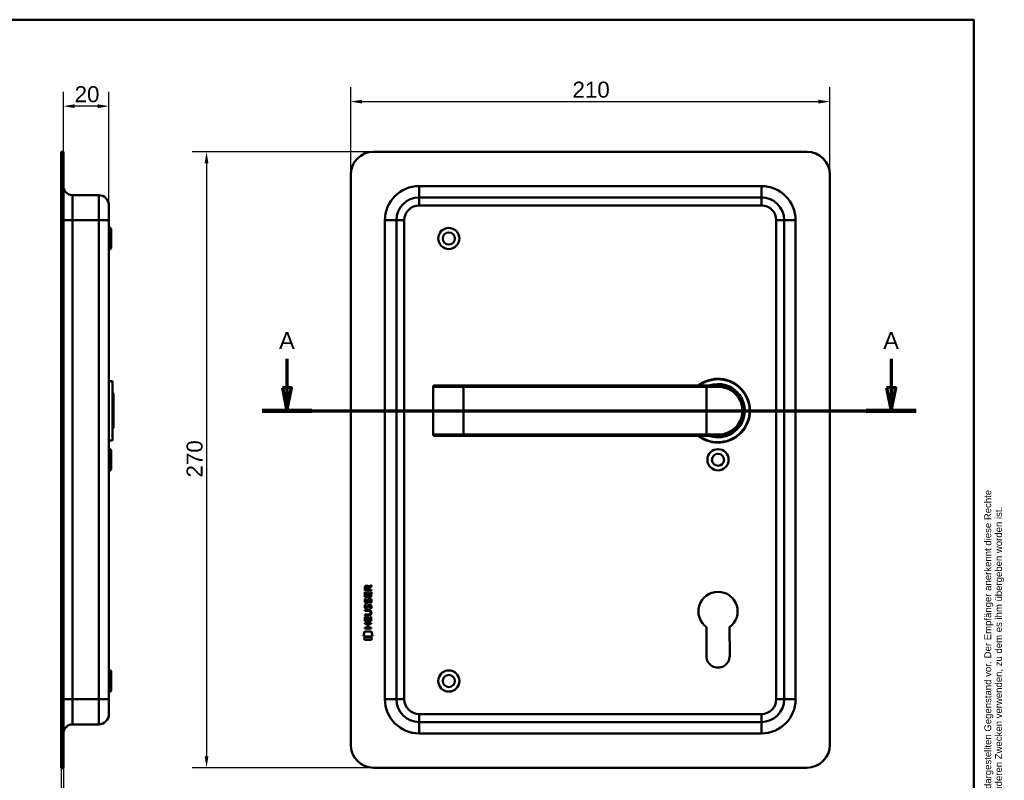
# Model space of a CAD drawing. Header units: millimetres. Extents: x 20 to 833, y 20 to 574.
# Tile 4 of 4: x 402 to 833, y 241 to 574. Entities that reach past the tile are written whole.
import ezdxf
from ezdxf.enums import TextEntityAlignment as Align

# ---------------------------------------------------------------- set-up
doc = ezdxf.new("R2010")
doc.units = ezdxf.units.MM
doc.header["$LTSCALE"] = 2
for name, color, linetype, lineweight in [('Bemaßungen(DIN)', 7, 'Continuous', 25), ('Schnittansichtslinien(DIN)', 7, 'Continuous', 70), ('Sichtbare Kanten(DIN)', 7, 'Continuous', 50), ('Sichtbare tangentiale Kanten(DIN)', 7, 'Continuous', 50), ('Skizziergeometrie(DIN)', 7, 'Continuous', 50), ('Skizzierlinie(DIN)', 7, 'Continuous', 25), ('Symbole(DIN)', 7, 'Continuous', 25)]:
    doc.layers.add(name, color=color, linetype=linetype, lineweight=lineweight)
doc.styles.add('Aktuell-DIN', font='arial.ttf')
doc.styles.add('Aktuell-DINGroßer Text', font='arial.ttf')
doc.styles.add('STANDARD-DIN~0', font='arial.ttf')
doc.styles.add('Textstil10', font='arial.ttf')
doc.styles.add('Textstil41', font='arial.ttf', dxfattribs={"width": 0.8})
doc.styles.add('Textstil83', font='arial.ttf', dxfattribs={"width": 0.8})
doc.dimstyles.new('CAD-LAN', dxfattribs={"dimscale": 2, "dimtxt": 3.5, "dimasz": 2.5, "dimexe": 3.175, "dimexo": 0, "dimgap": 0.8, "dimtad": 1, "dimrnd": 1e-08, "dimtxsty": 'STANDARD-DIN~0', "dimcen": 0.09, "dimdle": 10, "dimclrd": 250, "dimclre": 250, "dimclrt": 250, "dimadec": 0, "dimazin": 2, "dimtfac": 1, "dimtmove": 0, "dimatfit": 3, "dimfxl": 1, "dimtolj": 1, "dimtzin": 0, "dimlwd": 25, "dimlwe": 25, "dimarcsym": 0})

# ---------------------------------------------------------------- blocks, each defined once
blk = doc.blocks.new('Ränder Standardrahmen')
at = {"layer": 'Skizziergeometrie(DIN)', "flags": 128}
blk.add_lwpolyline([(10, 10), (10, 287), (410, 287), (410, 10), (10, 10)], dxfattribs=at)
blk = doc.blocks.new('Schriftfelder Heusser')
at = {"layer": 'Skizziergeometrie(DIN)'}
for p, q in [((101, 229.92), (101, 236.92)), ((101, 236.92), (291, 236.92)), ((111, 229.92), (111, 236.92)), ((123, 229.92), (123, 236.92)), ((232, 229.92), (232, 236.92)), ((256, 229.92), (256, 236.92)), ((291, 236.92), (291, 229.92)), ((101, 191.42), (101, 229.92)), ((101, 229.92), (291, 229.92)), ((111, 229.92), (111, 221.42)), ((123, 229.92), (123, 221.42)), ((232, 229.92), (232, 221.42)), ((256, 229.92), (256, 221.42)), ((291, 229.92), (291, 191.42)), ((101, 221.42), (291, 221.42)), ((150, 221.42), (150, 204.42)), ((198.85, 221.42), (198.85, 204.42)), ((216.35, 221.42), (216.35, 204.42)), ((238.35, 221.42), (238.35, 204.42)), ((278, 221.42), (278, 191.42)), ((278, 208.67), (291, 208.67)), ((101, 204.42), (291, 204.42)), ((142, 204.42), (142, 191.42)), ((236, 204.42), (236, 191.42)), ((278, 200.17), (291, 200.17)), ((291, 191.42), (101, 191.42))]:
    blk.add_line(p, q, dxfattribs=at)
at = {"layer": 'Skizzierlinie(DIN)'}
for p, q in [((113.5, 221.42), (113.5, 204.42)), ((118, 221.42), (118, 204.42)), ((162.35, 221.42), (162.35, 204.42)), ((166.85, 221.42), (166.85, 204.42)), ((113.5, 217.17), (150, 217.17)), ((162.35, 217.17), (278, 217.17)), ((113.5, 212.92), (150, 212.92)), ((162.35, 212.92), (278, 212.92)), ((113.5, 208.67), (150, 208.67)), ((162.35, 208.67), (278, 208.67))]:
    blk.add_line(p, q, dxfattribs=at)
for centre in [(115.75, 219.25), (164.6, 219.25), (115.75, 215.04), (164.6, 215.04), (115.75, 210.79), (164.6, 210.79), (115.75, 206.54), (164.6, 206.54)]:
    blk.add_circle(centre, 1.75, dxfattribs=at)
at = {"layer": 'Symbole(DIN)', "color": 7, "insert": (293.33, 191.7), "char_height": 1.5, "width": 182.3003, "attachment_point": 1, "rotation": 90, "line_spacing_factor": 0.944221, "style": 'Aktuell-DIN'}
blk.add_mtext('\\fArial|b0|i0;\\H1.5000;Die Schlossfabrik Heusser AG ist Eigentümerin dieses Dokumentes und behält sich alle Rechte an diesem und dem dargestellten Gegenstand vor. Der Empfänger anerkennt diese Rechte\\Pund wird das Dokument nicht ohne schriftliche Ermächtigung der Eigentümerin Dritten zugänglich machen oder zu anderen Zwecken verwenden, zu dem es ihm übergeben worden ist.\\P ', dxfattribs=at)
at = {"layer": 'Symbole(DIN)', "color": 179, "true_color": 0x262659, "style": 'Aktuell-DIN'}
for s, insert, char_height, attachment_point in [('Pos.', (106, 227), 2.489, 2), ('Menge', (117, 227), 2.489, 2), ('Benennung', (125.81, 225.38), 2.489, 4), ('B-Nummer', (234.74, 225.62), 2.489, 4), ('Material', (265.02, 225.62), 2.489, 5), ('\\fArial|b0|i0;Gezeichnet', (200.05, 219.23), 2, 4), ('\\fArial|b0|i0;a', (115.81, 219.53), 2, 5), ('\\fArial|b0|i0;e', (164.54, 219.53), 2, 5), ('\\fArial|b0|i0;b', (115.75, 215), 2, 5), ('\\fArial|b0|i0;f', (164.55, 215.06), 2, 5), ('\\fArial|b0|i0;Freigegeben', (199.92, 216), 2, 1), ('\\fArial|b0|i0;c', (115.75, 211.01), 2, 5), ('\\fArial|b0|i0;g', (164.63, 211.05), 2, 5), ('\\fArial|b0|i0;Projekt', (200, 211.98), 2, 1), ('\\fArial|b0|i0;d', (115.76, 206.55), 2, 5), ('\\fArial|b0|i0;h', (164.55, 206.57), 2, 5), ('\\fArial|b0|i0;CAD-Nr.', (200, 207.5), 2, 1), ('\\fArial|b0|i0;\\H2.0000;Massstab', (284.39, 206.37), 2, 5), ('\\fArial|b0|i0;\\H2.0000;Baugruppe', (143.1, 203.73), 2, 1), ('\\fArial|b0|i0;Zeichnungs-Nr.', (237, 203.5), 2, 1), ('\\fArial|b0|i0;\\H2.5000;4853 Murgenthal', (113.33, 192.46), 2.5, 7)]:
    blk.add_mtext(s, dxfattribs=dict(at, insert=insert, char_height=char_height, attachment_point=attachment_point))
at = {"layer": 'Symbole(DIN)', "color": 179, "true_color": 0x262659, "attachment_point": 5, "style": 'Aktuell-DIN'}
for s, insert, char_height, width in [('Änd.', (107.21, 213), 2.489, 12.3494), ('Änd.', (156.12, 212.76), 2.489, 12.3494), ('\\fArial|b0|i0;Änderung', (284.51, 202.33), 2, 12.1143)]:
    blk.add_mtext(s, dxfattribs=dict(at, insert=insert, char_height=char_height, width=width))
at = {"layer": 'Symbole(DIN)', "color": 7, "insert": (143.1, 196.62), "char_height": 4.5, "width": 90.18, "attachment_point": 4, "style": 'Aktuell-DIN'}
blk.add_mtext('\\fArial|b0|i0;\\W0.90;\\H4.5000;Heusser-Muschel Serie 6', dxfattribs=at)
at = {"layer": 'Symbole(DIN)', "color": 179, "true_color": 0x262659, "style": 'Textstil10'}
blk.add_attdef('ERSTELLUNGSDATUM_001', (217.04, 218.29), '', height=2, dxfattribs=at)
at = {"layer": 'Symbole(DIN)', "color": 179, "true_color": 0x262659}
for tag, height, style, p in [('AUTOR', 2.49, 'Aktuell-DIN', (240.03, 219.26)), ('KONTROLLDATUM', 2, 'Textstil10', (217.42, 215.04)), ('KONTROLLIERT_VON', 2, 'Textstil10', (239.98, 215.05))]:
    blk.add_attdef(tag, text='', height=height, dxfattribs=dict(at, style=style)).set_placement(p, align=Align.MIDDLE_LEFT)
at = {"layer": 'Symbole(DIN)', "color": 7, "style": 'Textstil83', "width": 0.8}
blk.add_attdef('Anfänglicher_Ansichtsmaßstab_001', (281.57, 213.34), '', height=2.3, dxfattribs=at)
at = {"layer": 'Symbole(DIN)', "color": 179, "true_color": 0x262659, "style": 'Textstil10'}
blk.add_attdef('PROJEKT', text='', height=2, dxfattribs=at).set_placement((217.77, 209.72), align=Align.BOTTOM_LEFT)
at = {"layer": 'Symbole(DIN)', "color": 7, "style": 'Textstil41', "width": 0.8}
blk.add_attdef('STATUS', text='', height=5, dxfattribs=at).set_placement((284.53, 195.86), align=Align.MIDDLE_CENTER)
blk = doc.blocks.new('*D19')
at = {"layer": 'Bemaßungen(DIN)', "color": 250, "linetype": 'Continuous', "lineweight": 25, "true_color": 0x3f3f3f, "transparency": 16777216}
for p, q in [((420.98, 516.08), (420.98, 542.43)), ((440.98, 492.58), (440.98, 542.43)), ((435.98, 536.08), (425.98, 536.08))]:
    blk.add_line(p, q, dxfattribs=at)
at = {"layer": 'Bemaßungen(DIN)', "color": 250, "linetype": 'Continuous', "true_color": 0x3f3f3f, "transparency": 16777216}
for points in [[(425.98, 536.91), (425.98, 535.24), (420.98, 536.08)], [(435.98, 536.91), (435.98, 535.24), (440.98, 536.08)]]:
    blk.add_solid(points, dxfattribs=at)
at = {"layer": 'Defpoints', "color": 0, "linetype": 'Continuous', "transparency": 16777216}
for p in [(420.98, 536.08), (420.98, 516.08), (440.98, 492.58)]:
    blk.add_point(p, dxfattribs=at)
at = {"layer": 'Bemaßungen(DIN)', "color": 250, "linetype": 'Continuous', "lineweight": 25, "true_color": 0x3f3f3f, "transparency": 16777216, "insert": (425.92, 544.83), "char_height": 7, "attachment_point": 1, "style": 'STANDARD-DIN~0'}
blk.add_mtext('\\A1;20', dxfattribs=at)
blk = doc.blocks.new('*D20')
at = {"layer": 'Bemaßungen(DIN)', "color": 250, "linetype": 'Continuous', "lineweight": 25, "true_color": 0x3f3f3f, "transparency": 16777216}
for p, q in [((419.98, 246.08), (419.98, 211.26)), ((420.98, 246.08), (420.98, 211.26)), ((414.98, 217.61), (409.98, 217.61)), ((420.98, 217.61), (419.98, 217.61)), ((425.98, 217.61), (430.98, 217.61))]:
    blk.add_line(p, q, dxfattribs=at)
at = {"layer": 'Bemaßungen(DIN)', "color": 250, "linetype": 'Continuous', "true_color": 0x3f3f3f, "transparency": 16777216}
for points in [[(414.98, 218.45), (414.98, 216.78), (419.98, 217.61)], [(425.98, 218.45), (425.98, 216.78), (420.98, 217.61)]]:
    blk.add_solid(points, dxfattribs=at)
at = {"layer": 'Defpoints', "color": 0, "linetype": 'Continuous', "transparency": 16777216}
for p in [(419.98, 246.08), (420.98, 246.08), (419.98, 217.61)]:
    blk.add_point(p, dxfattribs=at)
at = {"layer": 'Bemaßungen(DIN)', "color": 250, "linetype": 'Continuous', "lineweight": 25, "true_color": 0x3f3f3f, "transparency": 16777216, "insert": (419.19, 226.24), "char_height": 7, "attachment_point": 1, "style": 'STANDARD-DIN~0'}
blk.add_mtext('\\A1;1', dxfattribs=at)
blk = doc.blocks.new('*D21')
at = {"layer": 'Bemaßungen(DIN)', "color": 250, "linetype": 'Continuous', "lineweight": 25, "true_color": 0x3f3f3f, "transparency": 16777216}
for p, q in [((546.93, 506.08), (546.93, 544.43)), ((756.93, 506.08), (756.93, 544.43)), ((551.93, 538.08), (751.93, 538.08))]:
    blk.add_line(p, q, dxfattribs=at)
at = {"layer": 'Bemaßungen(DIN)', "color": 250, "linetype": 'Continuous', "true_color": 0x3f3f3f, "transparency": 16777216}
for points in [[(551.93, 538.91), (551.93, 537.24), (546.93, 538.08)], [(751.93, 538.91), (751.93, 537.24), (756.93, 538.08)]]:
    blk.add_solid(points, dxfattribs=at)
at = {"layer": 'Defpoints', "color": 0, "linetype": 'Continuous', "transparency": 16777216}
for p in [(756.93, 538.08), (546.93, 506.08), (756.93, 506.08)]:
    blk.add_point(p, dxfattribs=at)
at = {"layer": 'Bemaßungen(DIN)', "color": 250, "linetype": 'Continuous', "lineweight": 25, "true_color": 0x3f3f3f, "transparency": 16777216, "insert": (644.15, 546.83), "char_height": 7, "attachment_point": 1, "style": 'STANDARD-DIN~0'}
blk.add_mtext('\\A1;210', dxfattribs=at)
blk = doc.blocks.new('*D22')
at = {"layer": 'Bemaßungen(DIN)', "color": 250, "linetype": 'Continuous', "lineweight": 25, "true_color": 0x3f3f3f, "transparency": 16777216}
for p, q in [((556.93, 516.08), (477.39, 516.08)), ((483.74, 511.08), (483.74, 251.08)), ((556.93, 246.08), (477.39, 246.08))]:
    blk.add_line(p, q, dxfattribs=at)
at = {"layer": 'Bemaßungen(DIN)', "color": 250, "linetype": 'Continuous', "true_color": 0x3f3f3f, "transparency": 16777216}
for points in [[(482.91, 511.08), (484.57, 511.08), (483.74, 516.08)], [(482.91, 251.08), (484.57, 251.08), (483.74, 246.08)]]:
    blk.add_solid(points, dxfattribs=at)
at = {"layer": 'Defpoints', "color": 0, "linetype": 'Continuous', "transparency": 16777216}
for p in [(556.93, 516.08), (483.74, 246.08), (556.93, 246.08)]:
    blk.add_point(p, dxfattribs=at)
at = {"layer": 'Bemaßungen(DIN)', "color": 250, "linetype": 'Continuous', "lineweight": 25, "true_color": 0x3f3f3f, "transparency": 16777216, "insert": (474.99, 373.3), "char_height": 7, "attachment_point": 1, "rotation": 90, "style": 'STANDARD-DIN~0'}
blk.add_mtext('\\A1;270', dxfattribs=at)
blk = doc.blocks.new('2DTransSchnitt0')
at = {"layer": 'Schnittansichtslinien(DIN)', "linetype": 'Continuous'}
for p, q in [((259.5, 212.69), (259.5, 206.29)), ((391.91, 212.69), (391.91, 206.29)), ((258.5, 206.29), (259.5, 201.29)), ((260.5, 206.29), (258.5, 206.29)), ((259.5, 206.29), (259.5, 201.29)), ((259.5, 201.29), (260.5, 206.29)), ((390.91, 206.29), (391.91, 201.29)), ((392.91, 206.29), (390.91, 206.29)), ((391.91, 206.29), (391.91, 201.29)), ((391.91, 201.29), (392.91, 206.29)), ((254.03, 201.29), (397.39, 201.29))]:
    blk.add_line(p, q, dxfattribs=at)
at = {"layer": 'Schnittansichtslinien(DIN)', "linetype": 'Continuous', "lineweight": 140}
for p, q in [((254.03, 201.29), (264.98, 201.29)), ((386.44, 201.29), (397.39, 201.29))]:
    blk.add_line(p, q, dxfattribs=at)
at = {"layer": 'Schnittansichtslinien(DIN)', "linetype": 'Continuous', "flags": 128}
for points in [[(258.5, 206.29), (259.5, 201.29), (260.5, 206.29), (258.5, 206.29)], [(390.91, 206.29), (391.91, 201.29), (392.91, 206.29), (390.91, 206.29)]]:
    blk.add_lwpolyline(points, dxfattribs=at)
at = {"layer": 'Schnittansichtslinien(DIN)'}
for points in [[(258.5, 206.29), (259.5, 201.29), (260.5, 206.29), (258.5, 206.29)], [(390.91, 206.29), (391.91, 201.29), (392.91, 206.29), (390.91, 206.29)]]:
    blk.add_solid(points, dxfattribs=at)
at = {"layer": 'Schnittansichtslinien(DIN)', "char_height": 3.73, "attachment_point": 7, "style": 'Aktuell-DINGroßer Text'}
for insert in [(257.75, 214.79), (390.16, 214.79)]:
    blk.add_mtext('A', dxfattribs=dict(at, insert=insert))

msp = doc.modelspace()

# ---------------------------------------------------------------- linework, layer by layer
at = {"layer": 'Sichtbare Kanten(DIN)'}
for p, q in [((419.979, 506.077), (419.979, 516.077)), ((420.979, 516.077), (419.979, 516.077)), ((420.979, 516.077), (420.979, 506.077)), ((746.934, 516.077), (556.934, 516.077)), ((419.979, 256.077), (419.979, 506.077)), ((420.979, 256.077), (420.979, 506.077)), ((546.934, 506.077), (546.934, 256.077)), ((756.934, 256.077), (756.934, 506.077)), ((424.979, 497.077), (436.479, 497.077)), ((440.979, 492.577), (440.979, 486.077)), ((726.934, 496.077), (576.934, 496.077)), ((440.979, 276.077), (440.979, 486.077)), ((566.934, 486.077), (566.934, 276.077)), ((736.934, 276.077), (736.934, 486.077)), ((441.979, 482.327), (440.979, 483.327)), ((441.979, 482.327), (441.979, 473.827)), ((441.979, 473.827), (440.979, 472.827)), ((442.479, 415.577), (440.979, 415.577)), ((442.479, 389.577), (442.479, 415.577)), ((442.979, 410.077), (442.479, 410.577)), ((442.979, 410.077), (442.979, 395.077)), ((583.04, 413.077), (583.04, 392.077)), ((583.54, 413.577), (583.559, 413.577)), ((596.434, 413.577), (583.559, 413.577)), ((702.934, 413.577), (596.434, 413.577)), ((702.934, 413.577), (707.934, 413.577)), ((442.979, 395.077), (442.479, 394.577)), ((442.479, 389.577), (440.979, 389.577)), ((583.559, 391.577), (583.54, 391.577)), ((583.559, 391.577), (596.434, 391.577)), ((596.434, 391.577), (702.934, 391.577)), ((707.934, 391.577), (702.934, 391.577)), ((708.55, 391.595), (708.55, 391.595)), ((441.979, 385.327), (440.979, 386.327)), ((441.979, 385.327), (441.979, 376.827)), ((441.979, 376.827), (440.979, 375.827)), ((553.115, 323.725), (553.117, 325.038)), ((555.973, 323.722), (553.115, 323.725)), ((553.465, 324.994), (553.464, 324.106)), ((553.464, 324.106), (554.482, 324.105)), ((554.482, 324.105), (554.483, 324.993)), ((554.78, 325.354), (555.975, 326.144)), ((555.975, 325.71), (554.832, 324.955)), ((554.832, 324.955), (554.832, 324.105)), ((554.832, 324.105), (555.973, 324.104)), ((555.973, 324.104), (555.973, 323.722)), ((555.975, 326.144), (555.975, 325.71)), ((553.112, 320.994), (553.114, 322.999)), ((555.971, 320.992), (553.112, 320.994)), ((553.114, 322.999), (553.462, 322.998)), ((553.284, 320.221), (553.623, 320.12)), ((553.462, 322.998), (553.461, 321.371)), ((553.461, 321.371), (554.356, 321.37)), ((554.356, 321.37), (554.357, 322.817)), ((554.357, 322.817), (554.705, 322.817)), ((554.705, 322.817), (554.704, 321.37)), ((554.704, 321.37), (555.623, 321.369)), ((555.213, 319.917), (555.201, 319.917)), ((555.623, 321.369), (555.624, 323.016)), ((555.624, 323.016), (555.973, 323.016)), ((555.973, 323.016), (555.971, 320.992)), ((553.107, 314.767), (553.108, 315.144)), ((553.108, 315.144), (554.753, 315.143)), ((553.282, 317.674), (553.621, 317.574)), ((553.479, 316.342), (553.486, 316.325)), ((553.481, 318.889), (553.488, 318.872)), ((554.162, 316.245), (554.173, 316.261)), ((554.164, 318.791), (554.175, 318.808)), ((555.211, 317.371), (555.199, 317.371)), ((553.104, 310.257), (553.105, 312.261)), ((553.105, 312.261), (553.454, 312.261)), ((553.106, 313.209), (554.776, 313.208)), ((553.106, 312.832), (553.106, 313.209)), ((554.752, 312.831), (553.106, 312.832)), ((554.777, 314.766), (553.107, 314.767)), ((553.454, 312.261), (553.453, 310.633)), ((554.347, 310.633), (554.348, 312.08)), ((554.348, 312.08), (554.697, 312.079)), ((554.697, 312.079), (554.696, 310.633)), ((555.614, 310.632), (555.615, 312.279)), ((555.615, 312.279), (555.964, 312.279)), ((555.657, 313.98), (555.657, 313.99)), ((555.964, 312.279), (555.962, 310.254)), ((553.1, 307.152), (553.1, 307.529)), ((553.1, 307.529), (554.343, 307.528)), ((555.959, 307.149), (553.1, 307.152)), ((553.102, 309.086), (553.102, 309.463)), ((553.102, 309.463), (555.96, 309.461)), ((554.345, 309.085), (553.102, 309.086)), ((555.962, 310.254), (553.104, 310.257)), ((553.453, 310.633), (554.347, 310.633)), ((554.343, 307.528), (554.345, 309.085)), ((554.696, 310.633), (555.614, 310.632)), ((554.701, 309.085), (554.7, 307.527)), ((554.7, 307.527), (555.959, 307.526)), ((555.96, 309.084), (554.701, 309.085)), ((555.959, 307.526), (555.959, 307.149)), ((555.96, 309.461), (555.96, 309.084)), ((702.834, 295.063), (702.854, 307.638)), ((712.991, 307.621), (713.033, 295.072)), ((552.569, 303.574), (553.028, 305.707)), ((556.484, 303.571), (552.569, 303.574)), ((553.027, 302.147), (553.028, 303.289)), ((556.024, 302.144), (553.027, 302.147)), ((553.028, 305.707), (556.034, 305.705)), ((553.028, 303.289), (556.025, 303.286)), ((556.025, 303.286), (556.024, 302.144)), ((556.034, 305.705), (556.484, 303.571)), ((441.979, 288.327), (440.979, 289.327)), ((441.979, 288.327), (441.979, 279.827)), ((441.979, 279.827), (440.979, 278.827)), ((440.979, 276.077), (440.979, 269.577)), ((424.979, 265.077), (436.479, 265.077)), ((576.934, 266.077), (726.934, 266.077)), ((419.979, 246.077), (419.979, 256.077)), ((420.979, 256.077), (420.979, 246.077)), ((419.979, 246.077), (420.979, 246.077)), ((556.934, 246.077), (746.934, 246.077))]:
    msp.add_line(p, q, dxfattribs=at)
for centre, radius in [((589.934, 478.077), 4.65), ((589.934, 478.077), 2.65), ((707.934, 381.077), 4.65), ((707.934, 381.077), 2.65), ((589.934, 284.077), 4.65), ((589.934, 284.077), 2.65)]:
    msp.add_circle(centre, radius, dxfattribs=at)
for centre, radius, start, end in [((556.934, 506.077), 10, 90, 180), ((746.934, 506.077), 10, 0, 90), ((424.979, 501.077), 4, 180, 270), ((436.479, 492.577), 4.5, 0, 90), ((576.934, 486.077), 10, 90, 180), ((726.934, 486.077), 10, 0, 90), ((707.934, 402.577), 14, 231.78679, 128.21321), ((707.934, 402.577), 13.8, 232.8542, 127.1458), ((583.54, 413.077), 0.5, 90, 180), ((707.934, 402.577), 11.7, 250.08028, 109.91972), ((707.934, 402.577), 11.6, 251.49137, 108.50863), ((707.934, 402.577), 11.5, 253.04257, 106.95743), ((707.934, 402.577), 11.3, 256.76803, 103.23197), ((720.257, 389.879), 8.678, 159.58305, 159.58545), ((583.54, 392.077), 0.5, 180, 270), ((710.165, 392.469), 0.85, 240.5243, 240.67321), ((710.165, 392.469), 0.85, 324.22686, 324.42853), ((720.256, 389.879), 8.678, 163.58627, 163.59762), ((707.934, 314.577), 8.6, 306.01959, 233.79375), ((707.934, 295.054), 5.1, 179.90875, 0.19467), ((576.934, 276.077), 10, 180, 270), ((726.934, 276.077), 10, 270, 0), ((436.479, 269.577), 4.5, 270, 0), ((424.979, 261.077), 4, 90, 180), ((556.934, 256.077), 10, 180, 270), ((746.934, 256.077), 10, 270, 0)]:
    msp.add_arc(centre, radius, start, end, dxfattribs=at)
for centre, major_axis, ratio, start_param, end_param in [((554.644, 324.221), (0.976, -1.274), 0.5180415, 2.7627686, 3.7355131), ((553.251, 324.141), (-1.242, -1.64), 0.5994938, 2.7365723, 3.5673799), ((554.553, 318.231), (0.839, 1.642), 0.4591024, 5.9761877, 6.4975755), ((554.83, 319.7), (1.192, 3.54), 0.2215161, 2.8263053, 2.8854462), ((554.746, 322), (1.103, 3.296), 0.2312948, 2.8124619, 2.8734213), ((554.232, 317.145), (0.583, 1.012), 0.541605, 2.7569093, 3.2147406), ((554.226, 319.683), (0.574, 1.004), 0.5438409, 2.7534304, 3.2137241), ((554.104, 316.269), (0.098, 0.139), 0.3641716, 4.4844927, 4.7925708), ((554.106, 318.816), (0.098, 0.139), 0.3641716, 4.4844927, 4.7925708), ((550.932, 310.469), (4.814, 4.313), 0.3742661, 5.9599282, 6.6783921), ((554.552, 315.686), (0.838, 1.64), 0.4594521, 5.9760112, 6.497704), ((550.936, 317.513), (4.808, -4.323), 0.3742014, 5.888113, 6.6064523), ((532.224, 333.817), (23.266, -20.361), 0.1371339, 6.127502, 6.402435)]:
    msp.add_ellipse(centre, major_axis=major_axis, ratio=ratio, start_param=start_param, end_param=end_param, dxfattribs=at)
for points, knots in [([(707.934, 391.577), (709.59, 391.577), (711.233, 391.957), (712.706, 392.667), (714.179, 393.376), (715.483, 394.411), (716.508, 395.687), (717.534, 396.963), (718.277, 398.482), (718.651, 400.1), (719.025, 401.719), (719.025, 403.439), (718.651, 405.056), (718.277, 406.673), (717.534, 408.191), (716.509, 409.467), (715.484, 410.743), (714.18, 411.778), (712.707, 412.488), (711.234, 413.197), (709.59, 413.577), (707.934, 413.577)], [-3.3432814, -3.3432814, -3.3432814, -3.3432814, -2.8656698, -2.8656698, -2.8656698, -2.3880581, -2.3880581, -2.3880581, -1.9104465, -1.9104465, -1.9104465, -1.4328349, -1.4328349, -1.4328349, -0.9552233, -0.9552233, -0.9552233, -0.4776116, -0.4776116, -0.4776116, 0, 0, 0, 0]), ([(555.657, 313.99), (555.657, 314.037), (555.655, 314.084), (555.638, 314.219), (555.616, 314.307), (555.542, 314.457), (555.495, 314.519), (555.375, 314.624), (555.304, 314.665), (555.087, 314.748), (554.928, 314.765), (554.777, 314.766)], [0, 0, 0, 0, 0.01400423, 0.01400423, 0.0408947, 0.0408947, 0.06439039, 0.06439039, 0.08887549, 0.08887549, 0.13413559, 0.13413559, 0.13413559, 0.13413559])]:
    msp.add_open_spline(points, degree=3, knots=knots, dxfattribs=at)
for points in [[(553.117, 325.038), (553.131, 325.48), (553.363, 325.942), (553.976, 325.941)], [(554.483, 324.993), (554.483, 325.266), (554.396, 325.592), (553.981, 325.592)], [(553.161, 318.742), (553.07, 318.983), (553.041, 319.216), (553.083, 319.544)], [(553.083, 319.544), (553.101, 319.684), (553.142, 319.89), (553.213, 320.064)], [(553.213, 320.064), (553.233, 320.113), (553.284, 320.22), (553.284, 320.221)], [(553.468, 319.656), (553.404, 319.403), (553.398, 319.179), (553.456, 318.963)], [(553.623, 320.12), (553.623, 320.12), (553.503, 319.794), (553.468, 319.656)], [(554.356, 319.326), (554.44, 319.694), (554.542, 319.905), (554.683, 320.073)], [(554.683, 320.073), (554.776, 320.183), (554.906, 320.256), (555.086, 320.28)], [(554.744, 319.375), (554.736, 319.344), (554.696, 319.178), (554.695, 319.176)], [(554.93, 319.8), (554.859, 319.711), (554.798, 319.573), (554.744, 319.375)], [(555.201, 319.917), (555.079, 319.918), (555.004, 319.885), (554.93, 319.8)], [(555.086, 320.28), (555.373, 320.318), (555.656, 320.218), (555.85, 319.901)], [(555.618, 318.873), (555.687, 319.207), (555.687, 319.483), (555.581, 319.68)], [(555.85, 319.901), (555.96, 319.721), (556.014, 319.502), (556.013, 319.232)], [(553.159, 316.195), (553.068, 316.436), (553.039, 316.67), (553.081, 316.998)], [(553.081, 316.998), (553.099, 317.137), (553.14, 317.344), (553.211, 317.517)], [(553.718, 315.735), (553.494, 315.768), (553.265, 315.913), (553.159, 316.195)], [(553.72, 318.281), (553.496, 318.314), (553.267, 318.46), (553.161, 318.742)], [(553.211, 317.517), (553.231, 317.567), (553.282, 317.674), (553.282, 317.674)], [(553.466, 317.109), (553.402, 316.857), (553.396, 316.632), (553.454, 316.416)], [(553.621, 317.574), (553.621, 317.574), (553.501, 317.247), (553.466, 317.109)], [(553.69, 316.112), (553.837, 316.052), (554.026, 316.088), (554.131, 316.203)], [(553.693, 318.659), (553.839, 318.599), (554.028, 318.635), (554.133, 318.749)], [(553.873, 315.722), (553.772, 315.723), (553.751, 315.73), (553.718, 315.735)], [(553.875, 318.269), (553.774, 318.27), (553.753, 318.277), (553.72, 318.281)], [(554.5, 316.087), (554.385, 315.877), (554.19, 315.718), (553.873, 315.722)], [(554.502, 318.633), (554.387, 318.423), (554.192, 318.265), (553.875, 318.269)], [(554.173, 316.261), (554.242, 316.371), (554.299, 316.535), (554.354, 316.78)], [(554.175, 318.808), (554.244, 318.918), (554.301, 319.081), (554.356, 319.326)], [(554.354, 316.78), (554.438, 317.148), (554.54, 317.359), (554.681, 317.526)], [(554.693, 316.629), (554.639, 316.389), (554.576, 316.225), (554.5, 316.087)], [(554.695, 319.176), (554.641, 318.936), (554.578, 318.771), (554.502, 318.633)], [(554.681, 317.526), (554.774, 317.637), (554.904, 317.709), (555.084, 317.733)], [(554.742, 316.828), (554.734, 316.798), (554.694, 316.632), (554.693, 316.629)], [(554.928, 317.253), (554.857, 317.164), (554.796, 317.026), (554.742, 316.828)], [(555.199, 317.371), (555.077, 317.371), (555.002, 317.338), (554.928, 317.253)], [(555.084, 317.733), (555.371, 317.771), (555.654, 317.671), (555.848, 317.355)], [(555.403, 315.788), (555.403, 315.788), (555.558, 316.042), (555.616, 316.327)], [(555.771, 315.701), (555.751, 315.706), (555.403, 315.788), (555.403, 315.788)], [(555.405, 318.335), (555.405, 318.335), (555.56, 318.589), (555.618, 318.873)], [(555.773, 318.248), (555.753, 318.253), (555.405, 318.335), (555.405, 318.335)], [(555.616, 316.327), (555.685, 316.66), (555.685, 316.936), (555.579, 317.133)], [(555.996, 316.42), (555.966, 316.089), (555.808, 315.759), (555.771, 315.701)], [(555.998, 318.966), (555.968, 318.635), (555.81, 318.306), (555.773, 318.248)], [(555.848, 317.355), (555.958, 317.174), (556.012, 316.955), (556.011, 316.685)], [(556.011, 316.685), (556.011, 316.6), (556.005, 316.515), (555.996, 316.42)], [(556.013, 319.232), (556.013, 319.147), (556.007, 319.061), (555.998, 318.966)]]:
    msp.add_open_spline(points, degree=3, dxfattribs=at)
at = {"layer": 'Sichtbare tangentiale Kanten(DIN)'}
for p, q in [((419.979, 506.077), (420.979, 506.077)), ((576.934, 501.077), (726.934, 501.077)), ((576.934, 501.077), (576.934, 496.077)), ((726.934, 501.077), (726.934, 496.077)), ((424.979, 497.077), (424.979, 486.077)), ((436.479, 486.077), (436.479, 497.077)), ((576.934, 492.577), (576.934, 496.077)), ((726.934, 492.577), (576.934, 492.577)), ((726.934, 492.577), (726.934, 496.077)), ((424.979, 486.077), (420.979, 486.077)), ((424.979, 276.077), (424.979, 486.077)), ((424.979, 486.077), (436.479, 486.077)), ((436.479, 486.077), (436.479, 276.077)), ((436.479, 486.077), (440.979, 486.077)), ((561.934, 276.077), (561.934, 486.077)), ((561.934, 486.077), (566.934, 486.077)), ((570.434, 486.077), (566.934, 486.077)), ((570.434, 486.077), (570.434, 276.077)), ((733.434, 276.077), (733.434, 486.077)), ((733.434, 486.077), (736.934, 486.077)), ((741.934, 486.077), (736.934, 486.077)), ((741.934, 486.077), (741.934, 276.077)), ((583.079, 413.077), (583.04, 413.077)), ((583.079, 392.077), (583.079, 413.077)), ((583.079, 413.077), (596.434, 413.077)), ((596.434, 413.577), (596.434, 413.077)), ((596.434, 413.077), (702.934, 413.077)), ((596.434, 413.077), (596.434, 392.077)), ((702.934, 413.577), (702.934, 413.077)), ((702.934, 413.077), (702.934, 392.077)), ((707.991, 413.077), (702.934, 413.077)), ((583.04, 392.077), (583.079, 392.077)), ((596.434, 392.077), (583.079, 392.077)), ((702.934, 392.077), (596.434, 392.077)), ((596.434, 391.577), (596.434, 392.077)), ((702.934, 392.077), (707.991, 392.077)), ((702.934, 391.577), (702.934, 392.077)), ((424.979, 276.077), (420.979, 276.077)), ((424.979, 276.077), (424.979, 265.077)), ((424.979, 276.077), (436.479, 276.077)), ((436.479, 265.077), (436.479, 276.077)), ((436.479, 276.077), (440.979, 276.077)), ((561.934, 276.077), (566.934, 276.077)), ((570.434, 276.077), (566.934, 276.077)), ((733.434, 276.077), (736.934, 276.077)), ((741.934, 276.077), (736.934, 276.077)), ((576.934, 269.577), (726.934, 269.577)), ((576.934, 266.077), (576.934, 269.577)), ((726.934, 269.577), (726.934, 266.077)), ((576.934, 266.077), (576.934, 261.077)), ((726.934, 261.077), (726.934, 266.077)), ((726.934, 261.077), (576.934, 261.077)), ((420.979, 256.077), (419.979, 256.077))]:
    msp.add_line(p, q, dxfattribs=at)
for centre, radius, start, end in [((576.934, 486.077), 15, 90, 180), ((726.934, 486.077), 15, 0, 90), ((576.934, 486.077), 6.5, 90, 180), ((726.934, 486.077), 6.5, 0, 90), ((576.934, 276.077), 15, 180, 270), ((576.934, 276.077), 6.5, 180, 270), ((726.934, 276.077), 6.5, 270, 0), ((726.934, 276.077), 15, 270, 0)]:
    msp.add_arc(centre, radius, start, end, dxfattribs=at)
for centre, major_axis, ratio, start_param, end_param in [((583.559, 413.077), (0, 0.5), 0.9612617, 0, 1.5707963), ((707.934, 413.077), (0, 0.5), 0.1145038, 4.712389, 6.2831853), ((583.559, 392.077), (0, -0.5), 0.9612617, 4.712389, 6.2831853), ((707.934, 392.077), (0, -0.5), 0.1145038, 0, 1.5707963)]:
    msp.add_ellipse(centre, major_axis=major_axis, ratio=ratio, start_param=start_param, end_param=end_param, dxfattribs=at)
msp.add_open_spline([(707.991, 413.077), (709.59, 413.077), (711.177, 412.713), (712.599, 412.037), (714.021, 411.36), (715.281, 410.372), (716.27, 409.154), (717.26, 407.936), (717.981, 406.488), (718.34, 404.944), (718.7, 403.399), (718.698, 401.758), (718.338, 400.213), (717.978, 398.668), (717.258, 397.219), (716.269, 396.001), (715.28, 394.782), (714.02, 393.794), (712.598, 393.118), (711.176, 392.441), (709.59, 392.077), (707.991, 392.077)], degree=3, knots=[0, 0, 0, 0, 0.4776116, 0.4776116, 0.4776116, 0.9552233, 0.9552233, 0.9552233, 1.4328349, 1.4328349, 1.4328349, 1.9104465, 1.9104465, 1.9104465, 2.3880581, 2.3880581, 2.3880581, 2.8656698, 2.8656698, 2.8656698, 3.3432814, 3.3432814, 3.3432814, 3.3432814], dxfattribs=at)

# ---------------------------------------------------------------- block references
at = {"xscale": 2, "yscale": 2, "zscale": 2}
msp.add_blockref('Ränder Standardrahmen', (0, 0), dxfattribs=at)
msp.add_blockref('Schriftfelder Heusser', (238, -362.833), dxfattribs=at).add_auto_attribs({'ERSTELLUNGSDATUM_001': '12.12.2020', 'Anfänglicher_Ansichtsmaßstab_001': '1 : 2'})
at = {"layer": 'Schnittansichtslinien(DIN)', "xscale": 2, "yscale": 2, "zscale": 2}
msp.add_blockref('2DTransSchnitt0', (0, 0), dxfattribs=at)

# ---------------------------------------------------------------- dimensions: what is measured, and where the dimension line sits
at = {"layer": 'Bemaßungen(DIN)', "color": 250, "linetype": 'Continuous', "lineweight": 25, "true_color": 0x3f3f3f}
dim = msp.add_linear_dim(base=(420.979, 536.077), p1=(440.979, 492.577), p2=(420.979, 516.077), dimstyle='CAD-LAN', override={"dimgap": 0.8, "dimdec": 2, "dimtol": 0, "dimlim": 0, "dimtp": 0, "dimtm": 0, "dimtdec": 2, "dimtofl": 0, "dimatfit": 1}, dxfattribs=at)
dim.commit()
dim.dimension.update_dxf_attribs({"geometry": '*D19', "text_midpoint": (430.979, 536.077), "dimtype": 160})
for base, p1, p2, angle, override, picture, middle in [((756.934, 538.077), (546.934, 506.077), (756.934, 506.077), 180, {"dimgap": 0.8, "dimdec": 2, "dimtol": 0, "dimlim": 0, "dimtp": 0, "dimtm": 0, "dimtdec": 2, "dimtofl": 0, "dimatfit": 1}, '*D21', (651.934, 538.077)), ((483.739, 246.077), (556.934, 516.077), (556.934, 246.077), 90, {"dimgap": 0.8, "dimdec": 2, "dimtol": 0, "dimlim": 0, "dimtp": 0, "dimtm": 0, "dimtdec": 2, "dimtofl": 0, "dimatfit": 1}, '*D22', (483.739, 381.077)), ((419.979, 217.613), (420.979, 246.077), (419.979, 246.077), 180, {"dimgap": 0.8, "dimdec": 2, "dimtol": 0, "dimlim": 0, "dimtp": 0, "dimtm": 0, "dimtdec": 2, "dimtofl": 1, "dimatfit": 1}, '*D20', (420.479, 217.613))]:
    dim = msp.add_linear_dim(base=base, p1=p1, p2=p2, angle=angle, dimstyle='CAD-LAN', override=override, dxfattribs=at)
    dim.commit()
    dim.dimension.update_dxf_attribs({"geometry": picture, "text_midpoint": middle, "dimtype": 160})

doc.saveas('drawing.dxf')
